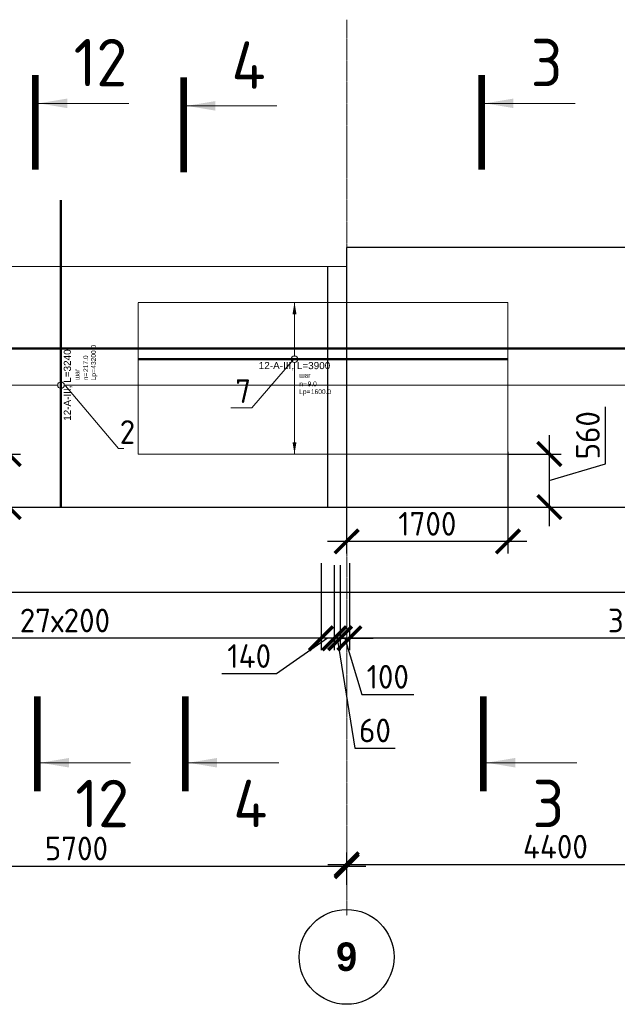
# Model space of a CAD drawing. Header units: millimetres. Extents: x 376598 to 1249954, y -318491 to -22134.
# Tile 218 of 256: x 605521 to 611822, y -48531 to -38144. Entities that reach past the tile are written whole.
import ezdxf
from ezdxf import colors
from ezdxf.entities.mleader import LeaderData, LeaderLine
from ezdxf.enums import TextEntityAlignment as Align
from ezdxf.math import Vec2, Vec3

# ---------------------------------------------------------------- set-up
doc = ezdxf.new("R2010")
doc.units = ezdxf.units.MM
doc.set_wipeout_variables(frame=1)
for name, pattern in [('______5', [1100, 800, -100, 100, -100]), ('________', [0]), ('ACAD_ISO02W100', [15, 12, -3]), ('осевая', [50.8, 31.75, -6.35, 6.35, -6.35])]:
    doc.linetypes.add(name, pattern=pattern)
for name, color, linetype, lineweight in [('Standard', 7, 'Continuous', 25), ('АрмСтер', 2, 'Continuous', 50), ('Оси', 40, '______5', 18), ('подоснова', 151, 'Continuous', 5), ('РАЗМЕРЫ', 1, 'Continuous', 9), ('Узлы', 7, 'Continuous', 0)]:
    doc.layers.add(name, color=color, linetype=linetype, lineweight=lineweight)
doc.layers.add('АрмСтер_атрибуты', color=2, linetype='Continuous', lineweight=0, plot=False)
doc.styles.add('Century Gothic', font='GOTHIC.TTF')
doc.styles.add('GOST-2.304_Type-B', font='GOST_Common.ttf')
doc.styles.get("Standard").update_dxf_attribs({"font": 'arial.ttf'})
doc.styles.add('Аннотативный', font='arial.ttf')
doc.dimstyles.new('СПДС', dxfattribs={"dimscale": 100, "dimtxt": 2.5, "dimasz": 2.5, "dimexe": 1.25, "dimexo": 0, "dimtad": 1, "dimdec": 0, "dimtxsty": 'GOST-2.304_Type-B', "dimblk": 'ARCHTICK', "dimcen": 2.5, "dimdle": 2, "dimadec": 0, "dimazin": 2, "dimtfac": 0.75, "dimtdec": 0, "dimtmove": 1, "dimatfit": 3, "dimfxl": 1, "dimtolj": 1, "dimarcsym": 1})

# ---------------------------------------------------------------- blocks, each defined once
blk = doc.blocks.new('NSY101')
at = {"color": 0, "linetype": 'ByBlock', "lineweight": -2}
blk.add_circle((0, 0), 50, dxfattribs=at)
blk = doc.blocks.new('_ArchTick')
at = {"color": 0, "linetype": 'ByBlock', "const_width": 0.15}
blk.add_lwpolyline([(-0.5, -0.5), (0.5, 0.5)], dxfattribs=at)
blk = doc.blocks.new('*D2437')
at = {"layer": 'DEFPOINTS', "color": 0, "lineweight": 0, "transparency": 16777216}
for p in [(608969, -47074), (603269, -47264), (608969, -47270)]:
    blk.add_point(p, dxfattribs=at)
at = {"layer": 'РАЗМЕРЫ', "color": 0, "lineweight": -2, "transparency": 16777216}
for p, q in [((603269, -47264), (603269, -46949)), ((608969, -47270), (608969, -46949)), ((603069, -47074), (609169, -47074))]:
    blk.add_line(p, q, dxfattribs=at)
at = {"layer": 'РАЗМЕРЫ', "color": 0, "lineweight": -2, "transparency": 16777216, "xscale": 250, "yscale": 250, "zscale": 250, "rotation": 180}
blk.add_blockref('_ArchTick', (603269, -47074), dxfattribs=at)
at = {"layer": 'РАЗМЕРЫ', "color": 0, "lineweight": -2, "transparency": 16777216, "xscale": 250, "yscale": 250, "zscale": 250}
blk.add_blockref('_ArchTick', (608969, -47074), dxfattribs=at)
at = {"layer": 'РАЗМЕРЫ', "color": 0, "lineweight": 0, "transparency": 16777216, "insert": (606119, -46887), "char_height": 250, "attachment_point": 5, "style": 'GOST-2.304_Type-B'}
blk.add_mtext('\\A1;5700', dxfattribs=at)
blk = doc.blocks.new('*D2438')
at = {"layer": 'DEFPOINTS', "color": 0, "lineweight": 0, "transparency": 16777216}
for p in [(613369, -47055), (613369, -47238), (608969, -47270)]:
    blk.add_point(p, dxfattribs=at)
at = {"layer": 'РАЗМЕРЫ', "color": 0, "lineweight": -2, "transparency": 16777216}
for p, q in [((608969, -47270), (608969, -46930)), ((613369, -47238), (613369, -46930)), ((608769, -47055), (613569, -47055))]:
    blk.add_line(p, q, dxfattribs=at)
at = {"layer": 'РАЗМЕРЫ', "color": 0, "lineweight": -2, "transparency": 16777216, "xscale": 250, "yscale": 250, "zscale": 250, "rotation": 180}
blk.add_blockref('_ArchTick', (608969, -47055), dxfattribs=at)
at = {"layer": 'РАЗМЕРЫ', "color": 0, "lineweight": -2, "transparency": 16777216, "xscale": 250, "yscale": 250, "zscale": 250}
blk.add_blockref('_ArchTick', (613369, -47055), dxfattribs=at)
at = {"layer": 'РАЗМЕРЫ', "color": 0, "lineweight": 0, "transparency": 16777216, "insert": (611169, -46868), "char_height": 250, "attachment_point": 5, "style": 'GOST-2.304_Type-B'}
blk.add_mtext('\\A1;4400', dxfattribs=at)
blk = doc.blocks.new('*D2035')
at = {"layer": 'DEFPOINTS', "color": 0, "lineweight": 0, "transparency": 16777216}
for p in [(608998, -43877, -720), (615398, -43877, -720), (608998, -44670)]:
    blk.add_point(p, dxfattribs=at)
at = {"layer": 'РАЗМЕРЫ', "color": 0, "lineweight": -2, "transparency": 16777216}
for p, q in [((608998, -43877), (608998, -44795)), ((615398, -43877), (615398, -44795)), ((615598, -44670), (608798, -44670))]:
    blk.add_line(p, q, dxfattribs=at)
at = {"layer": 'РАЗМЕРЫ', "color": 0, "lineweight": -2, "transparency": 16777216, "xscale": 250, "yscale": 250, "zscale": 250, "rotation": 180}
blk.add_blockref('_ArchTick', (608998, -44670), dxfattribs=at)
at = {"layer": 'РАЗМЕРЫ', "color": 0, "lineweight": -2, "transparency": 16777216, "xscale": 250, "yscale": 250, "zscale": 250}
blk.add_blockref('_ArchTick', (615398, -44670), dxfattribs=at)
at = {"layer": 'РАЗМЕРЫ', "color": 0, "lineweight": 0, "transparency": 16777216, "insert": (612198, -44482), "char_height": 250, "attachment_point": 5, "style": 'GOST-2.304_Type-B'}
blk.add_mtext('\\A1;32х200', dxfattribs=at)
blk = doc.blocks.new('*D2036')
at = {"layer": 'DEFPOINTS', "color": 0, "lineweight": 0, "transparency": 16777216}
for p in [(608899, -43897, -360), (608998, -43877, -720), (608899, -44670)]:
    blk.add_point(p, dxfattribs=at)
at = {"layer": 'РАЗМЕРЫ', "color": 0, "lineweight": -2, "transparency": 16777216}
for p, q in [((608899, -43897), (608899, -44795)), ((608998, -43877), (608998, -44795)), ((608899, -44670), (608649, -44670)), ((608998, -44670), (608899, -44670)), ((608998, -44670), (608899, -44670)), ((608949, -44670), (609127, -45264)), ((608998, -44670), (609248, -44670)), ((609127, -45264), (609677, -45264))]:
    blk.add_line(p, q, dxfattribs=at)
at = {"layer": 'РАЗМЕРЫ', "color": 0, "lineweight": -2, "transparency": 16777216, "xscale": 250, "yscale": 250, "zscale": 250}
blk.add_blockref('_ArchTick', (608899, -44670), dxfattribs=at)
at = {"layer": 'РАЗМЕРЫ', "color": 0, "lineweight": -2, "transparency": 16777216, "xscale": 250, "yscale": 250, "zscale": 250, "rotation": 180}
blk.add_blockref('_ArchTick', (608998, -44670), dxfattribs=at)
at = {"layer": 'РАЗМЕРЫ', "color": 0, "lineweight": 0, "transparency": 16777216, "insert": (609402, -45076), "char_height": 250, "attachment_point": 5, "style": 'GOST-2.304_Type-B'}
blk.add_mtext('\\A1;100', dxfattribs=at)
blk = doc.blocks.new('*D2037')
at = {"layer": 'DEFPOINTS', "color": 0, "lineweight": 0, "transparency": 16777216}
for p in [(608838, -43897, -360), (608899, -43897, -360), (608838, -44670)]:
    blk.add_point(p, dxfattribs=at)
at = {"layer": 'РАЗМЕРЫ', "color": 0, "lineweight": -2, "transparency": 16777216}
for p, q in [((608838, -43897), (608838, -44795)), ((608899, -43897), (608899, -44795)), ((608838, -44670), (608588, -44670)), ((608899, -44670), (608838, -44670)), ((608899, -44670), (608838, -44670)), ((608869, -44670), (609054, -45830)), ((608899, -44670), (609149, -44670)), ((609054, -45830), (609479, -45830))]:
    blk.add_line(p, q, dxfattribs=at)
at = {"layer": 'РАЗМЕРЫ', "color": 0, "lineweight": -2, "transparency": 16777216, "xscale": 250, "yscale": 250, "zscale": 250}
blk.add_blockref('_ArchTick', (608838, -44670), dxfattribs=at)
at = {"layer": 'РАЗМЕРЫ', "color": 0, "lineweight": -2, "transparency": 16777216, "xscale": 250, "yscale": 250, "zscale": 250, "rotation": 180}
blk.add_blockref('_ArchTick', (608899, -44670), dxfattribs=at)
at = {"layer": 'РАЗМЕРЫ', "color": 0, "lineweight": 0, "transparency": 16777216, "insert": (609267, -45642), "char_height": 250, "attachment_point": 5, "style": 'GOST-2.304_Type-B'}
blk.add_mtext('\\A1;60', dxfattribs=at)
blk = doc.blocks.new('*D2038')
at = {"layer": 'DEFPOINTS', "color": 0, "lineweight": 0, "transparency": 16777216}
for p in [(608698, -43877, -720), (608838, -43897, -360), (608698, -44670)]:
    blk.add_point(p, dxfattribs=at)
at = {"layer": 'РАЗМЕРЫ', "color": 0, "lineweight": -2, "transparency": 16777216}
for p, q in [((608698, -43877), (608698, -44795)), ((608838, -43897), (608838, -44795)), ((608768, -44670), (608228, -45045)), ((609038, -44670), (608498, -44670)), ((608228, -45045), (607653, -45045))]:
    blk.add_line(p, q, dxfattribs=at)
at = {"layer": 'РАЗМЕРЫ', "color": 0, "lineweight": -2, "transparency": 16777216, "xscale": 250, "yscale": 250, "zscale": 250, "rotation": 180}
blk.add_blockref('_ArchTick', (608698, -44670), dxfattribs=at)
at = {"layer": 'РАЗМЕРЫ', "color": 0, "lineweight": -2, "transparency": 16777216, "xscale": 250, "yscale": 250, "zscale": 250}
blk.add_blockref('_ArchTick', (608838, -44670), dxfattribs=at)
at = {"layer": 'РАЗМЕРЫ', "color": 0, "lineweight": 0, "transparency": 16777216, "insert": (607941, -44857), "char_height": 250, "attachment_point": 5, "style": 'GOST-2.304_Type-B'}
blk.add_mtext('\\A1;140', dxfattribs=at)
blk = doc.blocks.new('*D2039')
at = {"layer": 'DEFPOINTS', "color": 0, "lineweight": 0, "transparency": 16777216}
for p in [(603298, -43877, -720), (608698, -43877, -720), (603298, -44670)]:
    blk.add_point(p, dxfattribs=at)
at = {"layer": 'РАЗМЕРЫ', "color": 0, "lineweight": -2, "transparency": 16777216}
for p, q in [((603298, -43877), (603298, -44795)), ((608698, -43877), (608698, -44795)), ((608898, -44670), (603098, -44670))]:
    blk.add_line(p, q, dxfattribs=at)
at = {"layer": 'РАЗМЕРЫ', "color": 0, "lineweight": -2, "transparency": 16777216, "xscale": 250, "yscale": 250, "zscale": 250, "rotation": 180}
blk.add_blockref('_ArchTick', (603298, -44670), dxfattribs=at)
at = {"layer": 'РАЗМЕРЫ', "color": 0, "lineweight": -2, "transparency": 16777216, "xscale": 250, "yscale": 250, "zscale": 250}
blk.add_blockref('_ArchTick', (608698, -44670), dxfattribs=at)
at = {"layer": 'РАЗМЕРЫ', "color": 0, "lineweight": 0, "transparency": 16777216, "insert": (605998, -44482), "char_height": 250, "attachment_point": 5, "style": 'GOST-2.304_Type-B'}
blk.add_mtext('\\A1;27х200', dxfattribs=at)
blk = doc.blocks.new('*U146')
at = {"layer": 'РАЗМЕРЫ', "ltscale": 15}
blk.add_line((0, -22800), (0, 20400), dxfattribs=at)
at = {"layer": 'АрмСтер_атрибуты', "color": 215, "ltscale": 15, "style": 'Аннотативный'}
for s, p in [('шаг', (51, -194)), ('n=', (51, -285)), ('Lр=', (50, -368))]:
    blk.add_text(s, height=50, dxfattribs=at).set_placement(p)
at = {"layer": 'АрмСтер_атрибуты', "style": 'Аннотативный', "flags": 8}
blk.add_attdef('ПОЗ', (110, 30), '', height=75, dxfattribs=at)
at = {"layer": 'АрмСтер_атрибуты', "color": 215, "style": 'Аннотативный'}
for tag, p, flags in [('ШАГ', (191, -194), 10), ('КОЛ', (138, -285), 8), ('ШИРИНА', (173, -368), 8)]:
    blk.add_attdef(tag, p, '', height=50, dxfattribs=dict(at, flags=flags))
at = {"layer": 'АрмСтер_атрибуты', "flags": 9}
for tag, p in [('МАССА', (-2096, -410)), ('ОБОЗНАЧЕНИЕ', (-2096, -524))]:
    blk.add_attdef(tag, p, '', height=75, dxfattribs=at)
at = {"linetype": 'Continuous', "lineweight": 0}
blk.add_wipeout([(35, 0), (28, 21), (11, 33), (-11, 33), (-28, 21), (-35, 0), (-28, -21), (-11, -33), (11, -33), (28, -21)], dxfattribs=at)
at = {"color": 0, "linetype": 'ByBlock', "lineweight": -2, "ltscale": 100}
blk.add_line((-1290, 0), (1950, 0), dxfattribs=at)
at = {"layer": 'РАЗМЕРЫ'}
blk.add_circle((0, 0), 35, dxfattribs=at)
at = {"layer": 'АрмСтер_атрибуты', "style": 'Аннотативный', "flags": 8}
blk.add_attdef('НАИМЕНОВАНИЕ', text='', height=75, dxfattribs=at).set_placement((0, -29), align=Align.TOP_CENTER)
blk = doc.blocks.new('*U147')
at = {"color": 0, "linetype": 'ByBlock', "lineweight": -2, "ltscale": 100}
blk.add_line((-33011, 0), (10439, 0), dxfattribs=at)
at = {"layer": 'АрмСтер_атрибуты', "flags": 9}
for tag, p in [('МАССА', (-3472, 4790)), ('ОБОЗНАЧЕНИЕ', (-3472, 4676))]:
    blk.add_attdef(tag, p, '', height=75, dxfattribs=at)
at = {"layer": 'АрмСтер_атрибуты', "style": 'Аннотативный', "flags": 8}
blk.add_attdef('ПОЗ', (110, 30), '', height=75, dxfattribs=at)
blk.add_attdef('НАИМЕНОВАНИЕ', text='', height=75, dxfattribs=at).set_placement((0, -29), align=Align.TOP_CENTER)
at = {"layer": 'АрмСтер_атрибуты', "color": 215, "style": 'Аннотативный'}
for tag, p, flags in [('ШАГ', (191, -194), 10), ('КОЛ', (138, -285), 8), ('ШИРИНА', (173, -368), 8)]:
    blk.add_attdef(tag, p, '', height=50, dxfattribs=dict(at, flags=flags))
blk = doc.blocks.new('_None')
blk = doc.blocks.new('*U754')
at = {"layer": 'РАЗМЕРЫ'}
for p, q in [((112, 600), (-112, 600)), ((112, -1000), (-112, -1000))]:
    blk.add_line(p, q, dxfattribs=at)
at = {"layer": 'РАЗМЕРЫ', "ltscale": 15}
blk.add_line((0, -1000), (0, 600), dxfattribs=at)
at = {"layer": 'РАЗМЕРЫ'}
for points in [[(0, 600), (21, 475), (-21, 475)], [(0, -1000), (21, -875), (-21, -875)]]:
    blk.add_solid(points, dxfattribs=at)
at = {"layer": 'АрмСтер_атрибуты', "color": 215, "ltscale": 15, "style": 'Аннотативный'}
for s, p in [('шаг', (51, -194)), ('n=', (51, -285)), ('Lр=', (50, -368))]:
    blk.add_text(s, height=50, dxfattribs=at).set_placement(p)
at = {"layer": 'АрмСтер_атрибуты', "flags": 9}
for tag, p in [('МАССА', (8340, 4790)), ('ОБОЗНАЧЕНИЕ', (8340, 4676))]:
    blk.add_attdef(tag, p, '', height=75, dxfattribs=at)
at = {"layer": 'АрмСтер_атрибуты', "style": 'Аннотативный', "flags": 8}
blk.add_attdef('ПОЗ', (110, 30), '', height=75, dxfattribs=at)
at = {"layer": 'АрмСтер_атрибуты', "color": 215, "style": 'Аннотативный'}
for tag, p, flags in [('ШАГ', (191, -194), 10), ('КОЛ', (138, -285), 8), ('ШИРИНА', (173, -368), 8)]:
    blk.add_attdef(tag, p, '', height=50, dxfattribs=dict(at, flags=flags))
at = {"linetype": 'Continuous', "lineweight": 0}
blk.add_wipeout([(35, 0), (28, 21), (11, 33), (-11, 33), (-28, 21), (-35, 0), (-28, -21), (-11, -33), (11, -33), (28, -21)], dxfattribs=at)
at = {"color": 0, "linetype": 'ByBlock', "lineweight": -2, "ltscale": 100}
blk.add_line((-1649, 0), (2251, 0), dxfattribs=at)
at = {"layer": 'РАЗМЕРЫ'}
blk.add_circle((0, 0), 35, dxfattribs=at)
at = {"layer": 'АрмСтер_атрибуты', "style": 'Аннотативный', "flags": 8}
blk.add_attdef('НАИМЕНОВАНИЕ', text='', height=75, dxfattribs=at).set_placement((0, -29), align=Align.TOP_CENTER)
blk = doc.blocks.new('*D2127')
at = {"layer": 'DEFPOINTS', "color": 0, "lineweight": 0, "transparency": 16777216}
for p in [(610669, -42726, -720), (610793, -43286), (611105, -43286)]:
    blk.add_point(p, dxfattribs=at)
at = {"layer": 'РАЗМЕРЫ', "color": 0, "lineweight": -2, "transparency": 16777216}
for p, q in [((611699, -42828), (611699, -42228)), ((611105, -42526), (611105, -43486)), ((610669, -42726), (611230, -42726)), ((611105, -43006), (611699, -42828)), ((610793, -43286), (611230, -43286))]:
    blk.add_line(p, q, dxfattribs=at)
at = {"layer": 'РАЗМЕРЫ', "color": 0, "lineweight": -2, "transparency": 16777216, "xscale": 250, "yscale": 250, "zscale": 250}
for p, rotation in [((611105, -42726), 90), ((611105, -43286), 270)]:
    blk.add_blockref('_ArchTick', p, dxfattribs=dict(at, rotation=rotation))
at = {"layer": 'РАЗМЕРЫ', "color": 0, "lineweight": 0, "transparency": 16777216, "insert": (611512, -42528), "char_height": 250, "attachment_point": 5, "rotation": 90, "style": 'GOST-2.304_Type-B'}
blk.add_mtext('\\A1;560', dxfattribs=at)
blk = doc.blocks.new('*D2128')
at = {"layer": 'DEFPOINTS', "color": 0, "lineweight": 0, "transparency": 16777216}
for p in [(608968, -42784), (610669, -42703, -720), (608968, -43649)]:
    blk.add_point(p, dxfattribs=at)
at = {"layer": 'РАЗМЕРЫ', "color": 0, "lineweight": -2, "transparency": 16777216}
for p, q in [((608968, -42784), (608968, -43774)), ((610669, -42703), (610669, -43774)), ((610869, -43649), (608768, -43649))]:
    blk.add_line(p, q, dxfattribs=at)
at = {"layer": 'РАЗМЕРЫ', "color": 0, "lineweight": -2, "transparency": 16777216, "xscale": 250, "yscale": 250, "zscale": 250, "rotation": 180}
blk.add_blockref('_ArchTick', (608968, -43649), dxfattribs=at)
at = {"layer": 'РАЗМЕРЫ', "color": 0, "lineweight": -2, "transparency": 16777216, "xscale": 250, "yscale": 250, "zscale": 250}
blk.add_blockref('_ArchTick', (610669, -43649), dxfattribs=at)
at = {"layer": 'РАЗМЕРЫ', "color": 0, "lineweight": 0, "transparency": 16777216, "insert": (609819, -43462), "char_height": 250, "attachment_point": 5, "style": 'GOST-2.304_Type-B'}
blk.add_mtext('\\A1;1700', dxfattribs=at)
blk = doc.blocks.new('*D2129')
at = {"layer": 'DEFPOINTS', "color": 0, "lineweight": 0, "transparency": 16777216}
for p in [(604969, -42726, -720), (605093, -43286), (605405, -43286)]:
    blk.add_point(p, dxfattribs=at)
at = {"layer": 'РАЗМЕРЫ', "color": 0, "lineweight": -2, "transparency": 16777216}
for p, q in [((605405, -42526), (605405, -43486)), ((604969, -42726), (605530, -42726)), ((605093, -43286), (605530, -43286))]:
    blk.add_line(p, q, dxfattribs=at)
at = {"layer": 'РАЗМЕРЫ', "color": 0, "lineweight": -2, "transparency": 16777216, "xscale": 250, "yscale": 250, "zscale": 250}
for p, rotation in [((605405, -42726), 90), ((605405, -43286), 270)]:
    blk.add_blockref('_ArchTick', p, dxfattribs=dict(at, rotation=rotation))
at = {"layer": 'РАЗМЕРЫ', "color": 0, "lineweight": 0, "transparency": 16777216, "insert": (605315, -43721), "char_height": 250, "attachment_point": 5, "rotation": 90, "style": 'GOST-2.304_Type-B'}
blk.add_mtext('\\A1;560', dxfattribs=at)

msp = doc.modelspace()

# ---------------------------------------------------------------- linework, layer by layer
at = {"color": 7, "linetype": 'Continuous', "lineweight": 25, "transparency": 33554687}
for p, q in [((581568.5, -43286.5), (629218.5, -43286.5)), ((629218.5, -44186.5), (581568.5, -44186.5))]:
    msp.add_line(p, q, dxfattribs=at)
at = {"layer": 'Standard', "color": 7, "linetype": '________', "lineweight": 25, "transparency": 33554687}
for p, q in [((612818.5, -40546.5), (608968.5, -40546.5)), ((608968.5, -43286.5), (608968.5, -40546.5)), ((608768.5, -43286.5), (608768.5, -40746.5))]:
    msp.add_line(p, q, dxfattribs=at)
at = {"layer": 'Оси', "color": 16, "linetype": 'осевая', "lineweight": 0, "ltscale": 0.5, "transparency": 33554687}
msp.add_line((608968.5, -38144.1), (608968.5, -47595.1), dxfattribs=at)
at = {"layer": 'Узлы', "color": 1, "linetype": 'Continuous', "lineweight": 0}
for p, q in [((605722.5, -39026.5, -520), (606672.5, -39026.5, -520)), ((607283.9, -39053.3, -520), (608233.9, -39053.3, -520)), ((610426.8, -39026.5, -520), (611376.8, -39026.5, -520)), ((605740.6, -45982.6, -320), (606690.6, -45982.6, -320)), ((607302, -45982.6, -320), (608252, -45982.6, -320)), ((610444.9, -45982.6, -320), (611394.9, -45982.6, -320))]:
    msp.add_line(p, q, dxfattribs=at)
at = {"layer": 'Узлы', "color": 1, "linetype": 'Continuous', "lineweight": 0, "const_width": 70}
for points, elevation in [([(605687.5, -38726.5), (605687.5, -39726.5)], -520), ([(607248.9, -38753.3), (607248.9, -39753.3)], -520), ([(610391.8, -38726.5), (610391.8, -39726.5)], -520), ([(605705.6, -46282.6), (605705.6, -45282.6)], -320), ([(607267, -46282.6), (607267, -45282.6)], -320), ([(610409.9, -46282.6), (610409.9, -45282.6)], -320)]:
    msp.add_lwpolyline(points, dxfattribs=dict(at, elevation=elevation))
at = {"layer": 'Узлы', "color": 1, "linetype": 'Continuous', "lineweight": 0}
for points in [[(605722.5, -39026.5, -520), (606022.9, -39076.8, -520), (606022.9, -38976.2, -520)], [(607283.9, -39053.3, -520), (607584.3, -39103.6, -520), (607584.3, -39003, -520)], [(610426.8, -39026.5, -520), (610727.2, -39076.8, -520), (610727.2, -38976.2, -520)], [(605740.6, -45982.6, -320), (606041.1, -46032.9, -320), (606041.1, -45932.3, -320)], [(607302, -45982.6, -320), (607602.5, -46032.9, -320), (607602.5, -45932.3, -320)], [(610444.9, -45982.6, -320), (610745.4, -46032.9, -320), (610745.4, -45932.3, -320)]]:
    msp.add_solid(points, dxfattribs=at)

# ---------------------------------------------------------------- block references
at = {"layer": 'Оси', "color": 16, "linetype": 'Continuous', "lineweight": 25, "transparency": 33554687, "xscale": 9.999999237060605, "yscale": 9.999999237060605, "zscale": 9.999999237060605}
msp.add_blockref('NSY101', (608968, -48030.9), dxfattribs=at)

# ---------------------------------------------------------------- texts
at = {"layer": 'Оси', "color": 16, "linetype": 'Continuous', "lineweight": 25, "transparency": 33554687, "insert": (608968, -48030.9), "char_height": 300, "width": 385, "attachment_point": 5, "style": 'Century Gothic'}
msp.add_mtext('\\A1;{\\fCentury Gothic|i0|b1;\\H300.000000;\\W1.000000;\\C16;9}\\P', dxfattribs=at)
at = {"layer": 'Узлы', "color": 1, "linetype": 'Continuous', "lineweight": 0, "char_height": 500, "attachment_point": 5, "style": 'GOST-2.304_Type-B'}
for s, insert in [('12', (606372.5, -38596.5, -520)), ('4', (607933.9, -38623.3, -520)), ('3', (611076.8, -38596.5, -520)), ('12', (606390.6, -46412.6, -320)), ('4', (607952, -46412.6, -320)), ('3', (611094.9, -46412.6, -320))]:
    msp.add_mtext_dynamic_manual_height_columns(s, width=723.88, gutter_width=25, heights=[0], dxfattribs=dict(at, insert=insert))

# ---------------------------------------------------------------- dimensions: what is measured, and where the dimension line sits
at = {"layer": 'РАЗМЕРЫ', "color": 1, "lineweight": 0}
for base, p1, p2, text, picture, middle in [((603298.4, -44669.9), (608698.4, -43876.6, -720), (603298.4, -43876.6, -720), '27х200', '*D2039', (605998.4, -44482.4)), ((608998.4, -44669.9), (615398.4, -43876.6, -720), (608998.4, -43876.6, -720), '32х200', '*D2035', (612198.4, -44482.4))]:
    dim = msp.add_linear_dim(base=base, p1=p1, p2=p2, text=text, dimstyle='СПДС', dxfattribs=at)
    dim.commit()
    dim.dimension.update_dxf_attribs({"geometry": picture, "text_midpoint": middle})
for base, p1, p2, picture, middle in [((608698.4, -44669.9), (608838.4, -43896.6, -360), (608698.4, -43876.6, -720), '*D2038', (608165.6, -45044.9)), ((608838.4, -44669.9), (608898.7, -43896.6, -360), (608838.4, -43896.6, -360), '*D2037', (609116.6, -45829.8))]:
    dim = msp.add_linear_dim(base=base, p1=p1, p2=p2, dimstyle='СПДС', dxfattribs=at)
    dim.commit()
    dim.dimension.update_dxf_attribs({"geometry": picture, "text_midpoint": middle, "dimtype": 160})
for base, p1, p2, picture, middle in [((608898.7, -44669.9), (608998.4, -43876.6, -720), (608898.7, -43896.6, -360), '*D2036', (609189.2, -45076.2)), ((608968.5, -47074.3), (603268.5, -47264.2), (608968.5, -47270.1), '*D2437', (606118.5, -46886.8)), ((613368.5, -47055.5), (608968.5, -47270.1), (613368.5, -47237.9), '*D2438', (611168.5, -46868))]:
    dim = msp.add_linear_dim(base=base, p1=p1, p2=p2, dimstyle='СПДС', dxfattribs=at)
    dim.commit()
    dim.dimension.update_dxf_attribs({"geometry": picture, "text_midpoint": middle})

# ---------------------------------------------------------------- next in the draw order: block references
at = {"layer": 'АрмСтер', "ltscale": 15}
ref = msp.add_blockref('*U146', (605956.5, -41998.9, -360), dxfattribs=dict(at, rotation=90))
ref.add_attrib('НАИМЕНОВАНИЕ', '12-A-III, L=3240', dxfattribs={"layer": 'АрмСтер_атрибуты', "height": 75, "rotation": 90, "style": 'Аннотативный', "flags": 8}).set_placement((605985.9, -41998.9, -360), align=Align.TOP_CENTER)
ref.add_attrib('КОЛ', '217.0', (606241.7, -41860.8, -360), dxfattribs={"layer": 'АрмСтер_атрибуты', "color": 215, "height": 50, "rotation": 90, "style": 'Аннотативный', "flags": 8})
ref.add_attrib('ШИРИНА', '43200.0', (606324.3, -41826, -360), dxfattribs={"layer": 'АрмСтер_атрибуты', "color": 215, "height": 50, "rotation": 90, "style": 'Аннотативный', "flags": 8})

# ---------------------------------------------------------------- next in the draw order: linework, layer by layer
at = {"layer": 'РАЗМЕРЫ', "color": 4}
msp.add_lwpolyline([(608968.5, -40546.5), (608968.5, -40746.5), (603068.5, -40746.5), (603068.5, -40546.5)], dxfattribs=at)

# ---------------------------------------------------------------- next in the draw order: block references
at = {"layer": 'АрмСтер', "ltscale": 15}
msp.add_blockref('*U147', (618480.1, -41611, -720), dxfattribs=at)

# ---------------------------------------------------------------- next in the draw order: dimensions: what is measured, and where the dimension line sits
at = {"layer": 'РАЗМЕРЫ', "color": 4, "lineweight": 0}
dim = msp.add_linear_dim(base=(605405.2738, -43286.3843), p1=(604968.9334, -42725.938, -720), p2=(605093.2724, -43286.3843), angle=90, dimstyle='СПДС', dxfattribs=at)
dim.commit()
dim.dimension.update_dxf_attribs({"geometry": '*D2129', "text_midpoint": (605502.4003, -43720.9869), "dimtype": 160})

# ---------------------------------------------------------------- next in the draw order: leaders
at = {"layer": 'подоснова'}
ml = msp.add_multileader_mtext('Standard', dxfattribs=at)
ml.set_content('2', color=256, style='GOST-2.304_Type-B')
ml.set_leader_properties(color=256, linetype='ByLayer', lineweight=15)
ml.set_arrow_properties(name='NONE')
ml.build(insert=Vec2(0, 0))
ml.multileader.update_dxf_attribs({"text_left_attachment_type": 6, "text_right_attachment_type": 6, "dogleg_length": 10, "arrow_head_size": 18})
ctx = ml.context
ctx.base_point, ctx.char_height, ctx.arrow_head_size, ctx.landing_gap_size, ctx.plane_origin = Vec3(606574.4, -42668.7, -360), 250, 18, 20, Vec3(605579.9, -40905.6, -360)
ctx.left_attachment, ctx.right_attachment, ctx.text_align_type = 6, 6, 1
notes = []
notes.append((ctx, [(0, (1, 1, 0), (606564.4, -42668.7, -360), (1, 0), 10, [(0, [(606004, -42007.6, -360)], 0, [])])]))
ctx.mtext.insert, ctx.mtext.width, ctx.mtext.alignment, ctx.mtext.flow_direction = Vec3(606656.9, -42368.7, -360), 22.898, 2, 5
for ctx, leaders in notes:
    for number, flags, end, landing, length, lines in leaders:
        leader = LeaderData()
        leader.index, (leader.has_last_leader_line, leader.has_dogleg_vector, leader.attachment_direction) = number, flags
        leader.last_leader_point, leader.dogleg_vector, leader.dogleg_length = Vec3(end), Vec3(landing), length
        for number, points, colour, breaks in lines:
            line = LeaderLine()
            line.index, line.vertices, line.color, line.breaks = number, Vec3.list(points), colors.encode_raw_color(colour), breaks
            leader.lines.append(line)
        ctx.leaders.append(leader)

# ---------------------------------------------------------------- next in the draw order: block references
at = {"layer": 'АрмСтер', "ltscale": 15}
ref = msp.add_blockref('*U754', (608418.4, -41725.9, -720), dxfattribs=at)
ref.add_attrib('НАИМЕНОВАНИЕ', '12-A-III, L=3900', dxfattribs={"layer": 'АрмСтер_атрибуты', "height": 75, "style": 'Аннотативный', "flags": 8}).set_placement((608418.4, -41755.3, -720), align=Align.TOP_CENTER)
ref.add_attrib('КОЛ', '9.0', (608556.4, -42011.1, -720), dxfattribs={"layer": 'АрмСтер_атрибуты', "color": 215, "height": 50, "style": 'Аннотативный', "flags": 8})
ref.add_attrib('ШИРИНА', '1600.0', (608591.3, -42093.7, -720), dxfattribs={"layer": 'АрмСтер_атрибуты', "color": 215, "height": 50, "style": 'Аннотативный', "flags": 8})

# ---------------------------------------------------------------- next in the draw order: linework, layer by layer
at = {"layer": 'РАЗМЕРЫ', "color": 4, "linetype": 'ACAD_ISO02W100', "ltscale": 0.5, "elevation": -720}
msp.add_lwpolyline([(606768.9, -41125.9), (610668.9, -41125.9), (610668.9, -42725.9), (606768.9, -42725.9)], close=True, dxfattribs=at)

# ---------------------------------------------------------------- next in the draw order: dimensions: what is measured, and where the dimension line sits
at = {"layer": 'РАЗМЕРЫ', "color": 4, "lineweight": 0}
dim = msp.add_linear_dim(base=(611105.2738, -43286.3843), p1=(610668.9335, -42725.938, -720), p2=(610793.2725, -43286.3843), angle=90, dimstyle='СПДС', dxfattribs=at)
dim.commit()
dim.dimension.update_dxf_attribs({"geometry": '*D2127', "text_midpoint": (611511.5238, -42765.5362)})
dim = msp.add_linear_dim(base=(608968.5, -43649), p1=(610668.9, -42703.4, -720), p2=(608968.5, -42783.6), dimstyle='СПДС', dxfattribs=at)
dim.commit()
dim.dimension.update_dxf_attribs({"geometry": '*D2128', "text_midpoint": (609818.7, -43461.5)})

# ---------------------------------------------------------------- next in the draw order: leaders
at = {"layer": 'подоснова'}
ml = msp.add_multileader_mtext('Standard', dxfattribs=at)
ml.set_content('7', color=256, style='GOST-2.304_Type-B')
ml.set_leader_properties(color=256, linetype='ByLayer', lineweight=15)
ml.set_arrow_properties(name='NONE')
ml.build(insert=Vec2(0, 0))
ml.multileader.update_dxf_attribs({"text_left_attachment_type": 6, "text_right_attachment_type": 6, "dogleg_length": 10, "arrow_head_size": 18})
ctx = ml.context
ctx.base_point, ctx.char_height, ctx.arrow_head_size, ctx.landing_gap_size, ctx.plane_origin = Vec3(607794.7, -42237.5), 250, 18, 20, Vec3(607914.2, -39848.5)
ctx.left_attachment, ctx.right_attachment, ctx.text_align_type = 6, 6, 1
notes = []
notes.append((ctx, [(1, (1, 1, 0), (607969.9, -42237.5), (-1, 0), 10, [(0, [(608407.8, -41728.9)], 0, [])])]))
ctx.mtext.insert, ctx.mtext.alignment, ctx.mtext.flow_direction = Vec3(607877.3, -41937.5), 2, 5
for ctx, leaders in notes:
    for number, flags, end, landing, length, lines in leaders:
        leader = LeaderData()
        leader.index, (leader.has_last_leader_line, leader.has_dogleg_vector, leader.attachment_direction) = number, flags
        leader.last_leader_point, leader.dogleg_vector, leader.dogleg_length = Vec3(end), Vec3(landing), length
        for number, points, colour, breaks in lines:
            line = LeaderLine()
            line.index, line.vertices, line.color, line.breaks = number, Vec3.list(points), colors.encode_raw_color(colour), breaks
            leader.lines.append(line)
        ctx.leaders.append(leader)

doc.saveas('drawing.dxf')
